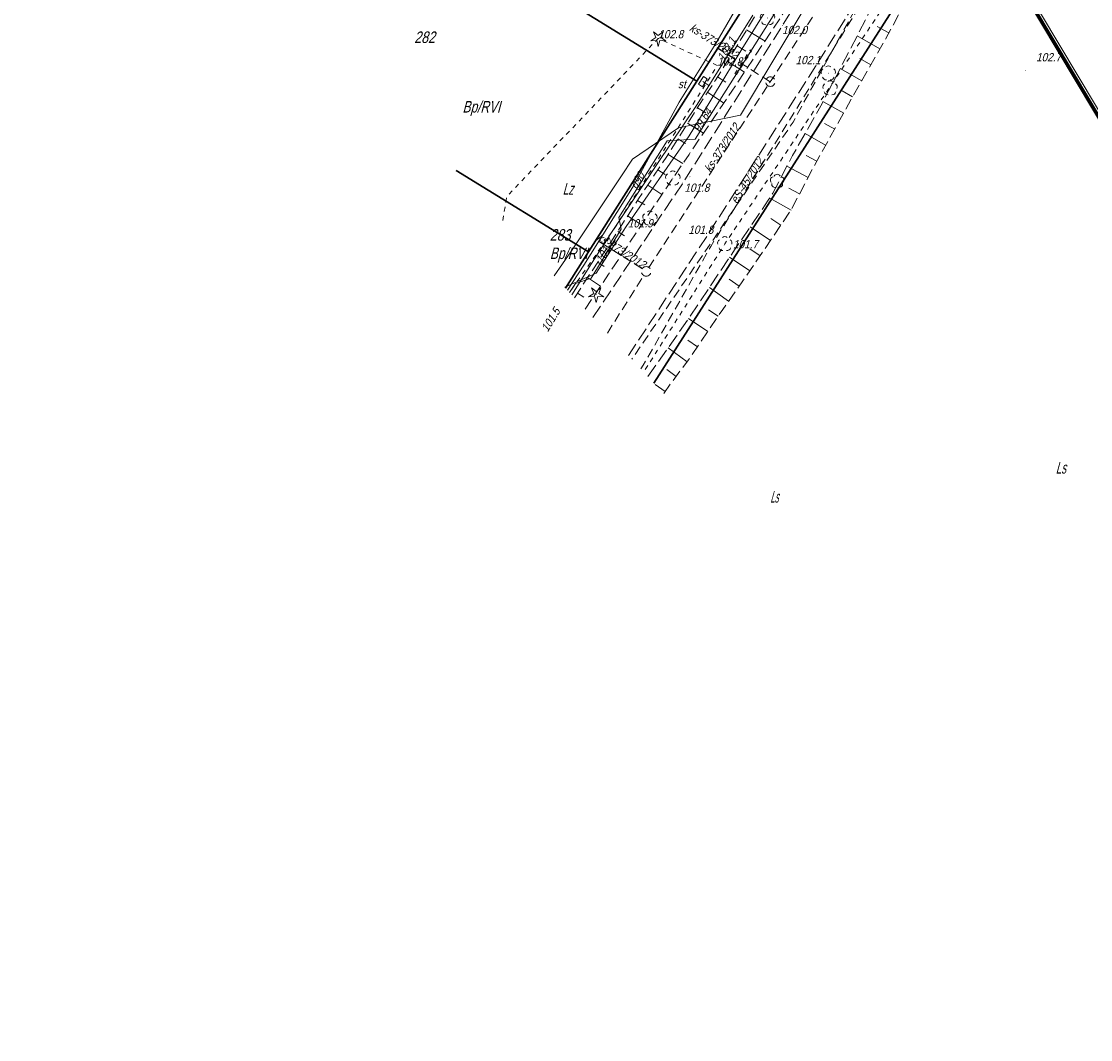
# Model space of a CAD drawing. Extents: x 6530721 to 6531385, y 5978377 to 5979143.
# Tile 15 of 146: x 6530760 to 6530876, y 5978636 to 5978746. Entities that reach past the tile are written whole.
import ezdxf

# ---------------------------------------------------------------- set-up
doc = ezdxf.new("R2010")
doc.units = 0
for name, pattern in [('AB_rokocin 2014-08-13 AC2004$0$0.5_0.5', [1, 0.5, -0.5]), ('AB_rokocin 2014-08-13 AC2004$0$1.0_0.5', [1.5, 1, -0.5]), ('AB_rokocin 2014-08-13 AC2004$0$1.5_0.5', [2, 1.5, -0.5]), ('AB_rokocin 2014-08-13 AC2004$0$823-500', [1.75, 1.25, -0.5]), ('AB_rokocin 2014-08-13 AC2004$0$l217_500', [2, 1.5, -0.5]), ('AB_rokocin 2014-08-13 AC2004$0$l219_500', [0])]:
    doc.linetypes.add(name, pattern=pattern)
for name, color, linetype, lineweight in [('AB-wymiarowa', 7, 'Continuous', 30), ('AB_rokocin 2014-08-13 AC2004$0$!arkusz4', 7, 'Continuous', 18), ('AB_rokocin 2014-08-13 AC2004$0$203-Punkt załamania granicy działki nie stabilizowany', 7, 'Continuous', 18), ('AB_rokocin 2014-08-13 AC2004$0$209-Opis konturu klasyfikacyjnego', 7, 'Continuous', 18), ('AB_rokocin 2014-08-13 AC2004$0$210-Oznaczenie użytku', 7, 'Continuous', 18), ('AB_rokocin 2014-08-13 AC2004$0$211-Nr działki', 7, 'Continuous', 18), ('AB_rokocin 2014-08-13 AC2004$0$217-Granica konturu klasyfikcyjnego', 7, 'Continuous', 18), ('AB_rokocin 2014-08-13 AC2004$0$218-Granica użytku', 7, 'Continuous', 18), ('AB_rokocin 2014-08-13 AC2004$0$219-Linia granicy', 7, 'Continuous', 18), ('AB_rokocin 2014-08-13 AC2004$0$623-Punkt rzędnej przewodu-SGPOD', 7, 'Continuous', 18), ('AB_rokocin 2014-08-13 AC2004$0$623-Punkt rzędnej przewodu-SGPOD-Atr3', 7, 'Continuous', 18), ('AB_rokocin 2014-08-13 AC2004$0$625-Punkt rzędnej przewodu-SEPOD', 7, 'Continuous', 18), ('AB_rokocin 2014-08-13 AC2004$0$625-Punkt rzędnej przewodu-SEPOD-Atr2', 7, 'Continuous', 18), ('AB_rokocin 2014-08-13 AC2004$0$626-Punkt rzędnej przewodu-STPOD', 7, 'Continuous', 18), ('AB_rokocin 2014-08-13 AC2004$0$626-Punkt rzędnej przewodu-STPOD-Atr2', 7, 'Continuous', 18), ('AB_rokocin 2014-08-13 AC2004$0$820-Skarpa nieumocniona', 7, 'Continuous', 18), ('AB_rokocin 2014-08-13 AC2004$0$823-Szczyt skarpy nieumocninej', 7, 'Continuous', 18), ('AB_rokocin 2014-08-13 AC2004$0$824-Podnóże skarpy nieumocninej', 7, 'Continuous', 18), ('AB_rokocin 2014-08-13 AC2004$0$926-Drzewo liściaste niepomierzone', 7, 'Continuous', 18), ('AB_rokocin 2014-08-13 AC2004$0$drzewo iglaste (punkt)', 7, 'Continuous', 18), ('AB_rokocin 2014-08-13 AC2004$0$drzewo liściaste (punkt)', 7, 'Continuous', 18), ('AB_rokocin 2014-08-13 AC2004$0$jezdnia (powierzchnia)', 7, 'Continuous', 18), ('AB_rokocin 2014-08-13 AC2004$0$przepust (powierzchnia)', 7, 'Continuous', 18), ('AB_rokocin 2014-08-13 AC2004$0$przewód elektroenergetyczny (linia)-SEPOD', 7, 'Continuous', 18), ('AB_rokocin 2014-08-13 AC2004$0$przewód elektroenergetyczny - projektowany (linia)-SE', 7, 'Continuous', 18), ('AB_rokocin 2014-08-13 AC2004$0$przewód elektroenergetyczny - projektowany (linia)-SE-Atr1', 7, 'Continuous', 18), ('AB_rokocin 2014-08-13 AC2004$0$przewód gazowy (linia)-SG', 7, 'Continuous', 18), ('AB_rokocin 2014-08-13 AC2004$0$przewód gazowy (linia)-SG-Atr1', 7, 'Continuous', 18), ('AB_rokocin 2014-08-13 AC2004$0$przewód kanalizacyjny - projektowany (linia)-SK', 7, 'Continuous', 18), ('AB_rokocin 2014-08-13 AC2004$0$przewód kanalizacyjny - projektowany (linia)-SK-Atr1', 7, 'Continuous', 18), ('AB_rokocin 2014-08-13 AC2004$0$przewód telekomunikacyjny (linia)-STPOD', 7, 'Continuous', 18), ('AB_rokocin 2014-08-13 AC2004$0$przewód wodociągowy (linia)-SW', 7, 'Continuous', 18), ('AB_rokocin 2014-08-13 AC2004$0$punkt wysokościowy naturalny', 7, 'Continuous', 18), ('AB_rokocin 2014-08-13 AC2004$0$punkt wysokościowy naturalny-Atr2', 7, 'Continuous', 18), ('AB_rokocin 2014-08-13 AC2004$0$szafa sterownicza (punkt)-SE', 7, 'Continuous', 18), ('AB_rokocin 2014-08-13 AC2004$0$szafa sterownicza (punkt)-SE-Atr17', 7, 'Continuous', 18)]:
    doc.layers.add(name, color=color, linetype=linetype, lineweight=lineweight)
doc.styles.add('AB_rokocin 2014-08-13 AC2004$0$Standard', font='txt')

# ---------------------------------------------------------------- blocks, each defined once
blk = doc.blocks.new('AB_rokocin 2014-08-13 AC2004$0$621')
at = {"linetype": 'Continuous', "lineweight": 0}
h = blk.add_hatch(color=0, dxfattribs=at)
edge = h.paths.add_edge_path()
edge.add_arc((0, 0), 0.05, 0, 360)
blk = doc.blocks.new('AB_rokocin 2014-08-13 AC2004$0$OP011')
at = {"linetype": 'Continuous', "lineweight": 13}
h = blk.add_hatch(color=0, dxfattribs=at)
edge = h.paths.add_edge_path()
edge.add_arc((0, 0), 0.05, 0, 360)
at = {"color": 0, "linetype": 'Continuous', "lineweight": 13}
for p, q in [((-0.828, -0.268), (-0.283, 0.093)), ((-0.283, 0.093), (-0.512, 0.706)), ((-0.512, 0.706), (0, 0.299)), ((0, 0.299), (0.512, 0.706)), ((0.512, 0.706), (0.283, 0.093)), ((0.283, 0.093), (0.828, -0.268)), ((-0.175, -0.24), (-0.828, -0.268)), ((0, -0.87), (-0.175, -0.24)), ((0.175, -0.24), (0, -0.87)), ((0.828, -0.268), (0.175, -0.24))]:
    blk.add_line(p, q, dxfattribs=at)
blk = doc.blocks.new('AB_rokocin 2014-08-13 AC2004$0$OP021')
at = {"linetype": 'Continuous', "lineweight": 13}
h = blk.add_hatch(color=0, dxfattribs=at)
edge = h.paths.add_edge_path()
edge.add_arc((0, 0), 0.05, 0, 360)
at = {"color": 0, "linetype": 'Continuous', "lineweight": 13}
for centre, start, end in [((-0.38, 0.124), 121.308, 202.548), ((0, 0.4), 49.272, 130.728), ((0.38, 0.124), 337.452, 58.692), ((-0.235, -0.324), 193.221, 274.871), ((0.235, -0.324), 265.129, 346.779)]:
    blk.add_arc(centre, 0.4, start, end, dxfattribs=at)
blk = doc.blocks.new('AB_rokocin 2014-08-13 AC2004$0$PW01')
at = {"linetype": 'Continuous', "lineweight": 13}
h = blk.add_hatch(color=0, dxfattribs=at)
edge = h.paths.add_edge_path()
edge.add_arc((0, 0), 0.045, 0, 360)
blk = doc.blocks.new('AB_rokocin 2014-08-13 AC2004$0$US19')
at = {"color": 0, "linetype": 'Continuous', "lineweight": 13}
for p, q in [((-0.5, -0.25), (-0.5, 0.25)), ((-0.5, 0.25), (0.5, 0.25)), ((0.5, -0.25), (0.5, 0.25)), ((-0.5, -0.25), (0.5, -0.25))]:
    blk.add_line(p, q, dxfattribs=at)
blk = doc.blocks.new('AB_rokocin 2014-08-13 AC2004$0$926')
at = {"color": 0, "linetype": 'Continuous', "lineweight": 0}
for centre, start, end in [((-0.357, 0.116), 102.147, 221.853), ((0, 0.375), 30.147, 149.853), ((0.357, 0.116), 318.147, 77.853), ((-0.22, -0.303), 174.147, 293.853), ((0.22, -0.303), 246.147, 5.853)]:
    blk.add_arc(centre, 0.375, start, end, dxfattribs=at)
blk = doc.blocks.new('AB_rokocin 2014-08-13 AC2004$0$203')
at = {"linetype": 'Continuous', "lineweight": 0}
h = blk.add_hatch(color=0, dxfattribs=at)
edge = h.paths.add_edge_path()
edge.add_arc((0, 0), 0.045, 0, 360)
blk = doc.blocks.new('AB_rokocin 2014-08-13 AC2004')
at = {"layer": 'AB_rokocin 2014-08-13 AC2004$0$!arkusz4', "color": 7, "linetype": 'Continuous', "lineweight": 0}
blk.add_lwpolyline([(6531015.95, 5978502.88), (6530759.65, 5978931.7), (6530925.77, 5979030.98), (6531182.06, 5978602.16)], close=True, dxfattribs=at)
blk.add_lwpolyline([(6530759.65, 5978931.7), (6530925.77, 5979030.98), (6531182.06, 5978602.16), (6531016.03, 5978503.22), (6530759.65, 5978931.7)], dxfattribs=at)
blk.add_lwpolyline([(6530759.65, 5978931.7), (6530925.77, 5979030.98), (6531182.06, 5978602.16), (6531016.03, 5978503.22), (6530759.65, 5978931.7)], dxfattribs=at)
at = {"layer": 'AB_rokocin 2014-08-13 AC2004$0$!arkusz4', "color": 7, "linetype": 'Continuous', "lineweight": 30}
blk.add_lwpolyline([(6531016.03, 5978503.22), (6530759.99, 5978931.61), (6530925.68, 5979030.64), (6531181.74, 5978602.25)], close=True, dxfattribs=at)
at = {"layer": 'AB_rokocin 2014-08-13 AC2004$0$!arkusz4', "color": 7, "linetype": 'Continuous', "lineweight": 18}
blk.add_lwpolyline([(6531016.12, 5978503.57), (6530760.34, 5978931.53), (6530925.59, 5979030.3), (6531181.38, 5978602.34)], close=True, dxfattribs=at)
at = {"layer": 'AB_rokocin 2014-08-13 AC2004$0$217-Granica konturu klasyfikcyjnego', "color": 3, "linetype": 'AB_rokocin 2014-08-13 AC2004$0$l217_500', "lineweight": 18, "flags": 128}
for points in [[(6530797.27, 5978761.98), (6530833.06, 5978739.96)], [(6530797.27, 5978761.98), (6530833.06, 5978739.96)], [(6530833.06, 5978739.96), (6530844.83, 5978758.51)], [(6530833.06, 5978739.96), (6530844.83, 5978758.51)], [(6530828.39, 5978707.15), (6530858.31, 5978753.94)], [(6530828.39, 5978707.15), (6530858.31, 5978753.94)], [(6530821.29, 5978721.4), (6530833.06, 5978739.96)], [(6530821.29, 5978721.4), (6530833.06, 5978739.96)], [(6530806.92, 5978730.24), (6530821.29, 5978721.4)], [(6530806.92, 5978730.24), (6530821.29, 5978721.4)], [(6530818.8, 5978717.47), (6530821.29, 5978721.4)], [(6530818.8, 5978717.47), (6530821.29, 5978721.4)]]:
    blk.add_lwpolyline(points, dxfattribs=at)
at = {"layer": 'AB_rokocin 2014-08-13 AC2004$0$218-Granica użytku', "color": 7, "linetype": 'AB_rokocin 2014-08-13 AC2004$0$0.5_0.5', "lineweight": 18, "flags": 128}
for points in [[(6531001.17, 5978721.69), (6531000.63, 5978732.43), (6530996.15, 5978739.32), (6530984.93, 5978759.47), (6530975.19, 5978775.23), (6530966.02, 5978789.33), (6530947.12, 5978815.35), (6530930.04, 5978841.98), (6530914.21, 5978864.57), (6530909.23, 5978867.86), (6530906.17, 5978863.28), (6530898.76, 5978839.04), (6530885.52, 5978810.89), (6530874.76, 5978788), (6530855.37, 5978751.06), (6530836.1, 5978722.27), (6530827.28, 5978708.35)], [(6530811.96, 5978724.82), (6530812.42, 5978727.45), (6530828.87, 5978744.62), (6530835.29, 5978741.66), (6530824.29, 5978724.25), (6530819.23, 5978717)]]:
    blk.add_lwpolyline(points, dxfattribs=at)
at = {"layer": 'AB_rokocin 2014-08-13 AC2004$0$219-Linia granicy', "color": 92, "linetype": 'AB_rokocin 2014-08-13 AC2004$0$l219_500', "lineweight": 30, "flags": 128}
for points in [[(6530833.06, 5978739.96), (6530797.27, 5978761.98)], [(6530833.06, 5978739.96), (6530797.27, 5978761.98)], [(6530844.83, 5978758.51), (6530833.06, 5978739.96)], [(6530844.83, 5978758.51), (6530833.06, 5978739.96)], [(6530858.31, 5978753.94), (6530828.39, 5978707.15)], [(6530858.31, 5978753.94), (6530828.39, 5978707.15)], [(6530833.06, 5978739.96), (6530821.29, 5978721.4)], [(6530833.06, 5978739.96), (6530821.29, 5978721.4)], [(6530821.29, 5978721.4), (6530806.92, 5978730.24)], [(6530821.29, 5978721.4), (6530806.92, 5978730.24)], [(6530821.29, 5978721.4), (6530818.8, 5978717.47)], [(6530821.29, 5978721.4), (6530818.8, 5978717.47)]]:
    blk.add_lwpolyline(points, dxfattribs=at)
at = {"layer": 'AB_rokocin 2014-08-13 AC2004$0$820-Skarpa nieumocniona', "color": 252, "linetype": 'Continuous', "lineweight": 18}
for p, q in [((6530838.47, 5978745.54), (6530840.47, 5978744.33)), ((6530852.96, 5978743.47), (6530850.47, 5978744.88)), ((6530853.93, 5978745.22), (6530852.64, 5978745.9)), ((6530837.44, 5978743.82), (6530838.39, 5978743.23)), ((6530836.37, 5978742.13), (6530838.24, 5978740.96)), ((6530851.97, 5978741.73), (6530850.76, 5978742.42)), ((6530835.31, 5978740.43), (6530836.22, 5978739.86)), ((6530850.98, 5978739.99), (6530848.63, 5978741.33)), ((6530834.22, 5978738.76), (6530835.99, 5978737.59)), ((6530849.99, 5978738.25), (6530848.85, 5978738.9)), ((6530833.12, 5978737.08), (6530834.02, 5978736.53)), ((6530849.02, 5978736.5), (6530846.77, 5978737.75)), ((6530832.06, 5978735.39), (6530833.77, 5978734.31)), ((6530848.04, 5978734.76), (6530846.92, 5978735.38)), ((6530831, 5978733.7), (6530831.83, 5978733.18)), ((6530847.06, 5978733.01), (6530844.82, 5978734.26)), ((6530829.93, 5978732.01), (6530831.54, 5978731)), ((6530846.09, 5978731.26), (6530844.94, 5978731.87)), ((6530828.83, 5978730.33), (6530829.61, 5978729.82)), ((6530845.16, 5978729.5), (6530842.85, 5978730.71)), ((6530827.72, 5978728.67), (6530829.27, 5978727.65)), ((6530844.23, 5978727.73), (6530843.07, 5978728.33)), ((6530826.62, 5978727), (6530827.39, 5978726.51)), ((6530843.3, 5978725.95), (6530840.98, 5978727.26)), ((6530825.54, 5978725.32), (6530827.05, 5978724.35)), ((6530841.05, 5978722.64), (6530838.86, 5978724.14)), ((6530842.19, 5978724.3), (6530841.09, 5978725.04)), ((6530824.46, 5978723.63), (6530825.21, 5978723.16)), ((6530823.38, 5978721.95), (6530824.82, 5978721.01)), ((6530839.93, 5978720.99), (6530838.83, 5978721.74)), ((6530838.81, 5978719.34), (6530836.62, 5978720.82)), ((6530822.29, 5978720.28), (6530823, 5978719.81)), ((6530821.19, 5978718.61), (6530822.59, 5978717.69)), ((6530837.66, 5978717.7), (6530836.59, 5978718.44)), ((6530836.51, 5978716.06), (6530834.42, 5978717.53)), ((6530820.09, 5978716.93), (6530820.78, 5978716.48)), ((6530835.37, 5978714.42), (6530834.33, 5978715.12)), ((6530834.24, 5978712.76), (6530832.17, 5978714.16)), ((6530833.13, 5978711.1), (6530832.07, 5978711.81)), ((6530832, 5978709.46), (6530829.95, 5978710.99)), ((6530830.8, 5978707.85), (6530829.8, 5978708.61)), ((6530829.62, 5978706.24), (6530828.54, 5978707))]:
    blk.add_line(p, q, dxfattribs=at)
at = {"layer": 'AB_rokocin 2014-08-13 AC2004$0$823-Szczyt skarpy nieumocninej', "color": 252, "linetype": 'AB_rokocin 2014-08-13 AC2004$0$823-500', "lineweight": 18, "flags": 128}
for points in [[(6530829.46, 5978706), (6530830.36, 5978707.28), (6530832.15, 5978709.66), (6530835.87, 5978715.15), (6530838.14, 5978718.37), (6530843.27, 5978725.89), (6530846.12, 5978731.33), (6530849.97, 5978738.22), (6530853.51, 5978744.44), (6530857.28, 5978751.45), (6530858.24, 5978752.72), (6530863.87, 5978763.28), (6530869.12, 5978772.94), (6530872.17, 5978779.05), (6530873.47, 5978781.33), (6530875.19, 5978785.84), (6530876.58, 5978789.43), (6530878.4, 5978794.17), (6530880.41, 5978799.46)], [(6530819.76, 5978716.43), (6530823.49, 5978722.12), (6530826.73, 5978727.18), (6530829.8, 5978731.79), (6530833.42, 5978737.55), (6530835.07, 5978740.06), (6530837.61, 5978744.1), (6530841.99, 5978751.38), (6530844.87, 5978756.02), (6530847.3, 5978759.76), (6530850.53, 5978765.34), (6530854.47, 5978771.75), (6530856.18, 5978775.09)]]:
    blk.add_lwpolyline(points, dxfattribs=at)
at = {"layer": 'AB_rokocin 2014-08-13 AC2004$0$824-Podnóże skarpy nieumocninej', "color": 252, "linetype": 'AB_rokocin 2014-08-13 AC2004$0$823-500', "lineweight": 18, "flags": 128}
blk.add_lwpolyline([(6530820.91, 5978715.19), (6530823.47, 5978719), (6530829.15, 5978727.47), (6530832.21, 5978732), (6530836.87, 5978738.88), (6530842.29, 5978747.1), (6530846.21, 5978753.18), (6530848.75, 5978756.57), (6530852.47, 5978763.69), (6530855.71, 5978769.84), (6530856.73, 5978771.75), (6530856.83, 5978774.3), (6530856.86, 5978774.64), (6530856.18, 5978775.09)], dxfattribs=at)
at = {"layer": 'AB_rokocin 2014-08-13 AC2004$0$jezdnia (powierzchnia)', "color": 252, "linetype": 'AB_rokocin 2014-08-13 AC2004$0$1.5_0.5', "lineweight": 18, "flags": 128}
for points in [[(6530825.62, 5978710.13), (6530834.4, 5978723.5), (6530846.02, 5978741.67), (6530861.62, 5978766.64), (6530872.11, 5978786.48), (6530896.78, 5978839.74), (6530899.3, 5978847.98), (6530901.26, 5978858.05)], [(6530821.77, 5978714.27), (6530831.53, 5978728.89), (6530842.36, 5978746.02), (6530856.92, 5978769.52), (6530866.49, 5978786.62), (6530873.44, 5978801.6), (6530870.7, 5978805.15)], [(6530827.74, 5978707.86), (6530832.15, 5978714.13), (6530837.23, 5978721.74), (6530840.82, 5978727.02), (6530841.33, 5978727.81), (6530843.46, 5978731.88), (6530846.53, 5978737.27), (6530851.41, 5978746.69), (6530854.29, 5978752.17), (6530855.29, 5978754.05), (6530857.28, 5978757.26), (6530860.29, 5978762.32), (6530865.84, 5978771.61), (6530869.31, 5978778.15), (6530872.57, 5978784.35), (6530875.84, 5978790.5), (6530878.63, 5978795.87)]]:
    blk.add_lwpolyline(points, dxfattribs=at)
at = {"layer": 'AB_rokocin 2014-08-13 AC2004$0$przepust (powierzchnia)', "color": 7, "linetype": 'AB_rokocin 2014-08-13 AC2004$0$0.5_0.5', "lineweight": 18, "flags": 128}
for points in [[(6530837.19, 5978740.75), (6530838.86, 5978743.36), (6530839.01, 5978743.27), (6530837.38, 5978740.69)], [(6530823.05, 5978721.03), (6530824.07, 5978722.72), (6530824.17, 5978722.67), (6530823.16, 5978721.04)]]:
    blk.add_lwpolyline(points, dxfattribs=at)
at = {"layer": 'AB_rokocin 2014-08-13 AC2004$0$przewód elektroenergetyczny (linia)-SEPOD', "color": 1, "linetype": 'Continuous', "lineweight": 18, "flags": 128}
for points in [[(6530839.14, 5978747.13), (6530833.08, 5978737.43), (6530828.8, 5978731.01), (6530823.79, 5978723.51), (6530821.61, 5978720.14), (6530819.46, 5978716.75)], [(6530834.37, 5978739.49), (6530833.72, 5978739.92)]]:
    blk.add_lwpolyline(points, dxfattribs=at)
at = {"layer": 'AB_rokocin 2014-08-13 AC2004$0$przewód elektroenergetyczny - projektowany (linia)-SE', "color": 1, "linetype": 'AB_rokocin 2014-08-13 AC2004$0$1.0_0.5', "lineweight": 18, "flags": 128}
blk.add_lwpolyline([(6530826.97, 5978708.68), (6530827.24, 5978709.09), (6530834.58, 5978722.01), (6530844.3, 5978737.61), (6530851.06, 5978748.63), (6530857.75, 5978759.14), (6530864.58, 5978771.22), (6530872.94, 5978786.68), (6530885.26, 5978812.96), (6530898.25, 5978841.23), (6530902.68, 5978856.6), (6530904.26, 5978865.5), (6530895.64, 5978867.12), (6530896.81, 5978878.73), (6530897.37, 5978886.45), (6530914.59, 5978888.09), (6530916.6, 5978883.13), (6530918.66, 5978878.97), (6530922.67, 5978870.07), (6530922.8, 5978868.04), (6530926.81, 5978860.82), (6530928.6, 5978857.83), (6530930.08, 5978855.53), (6530931.41, 5978853.22), (6530934.81, 5978847.74), (6530938.18, 5978842.74), (6530940.61, 5978838.92), (6530943.7, 5978834.57), (6530946.08, 5978831.07), (6530948, 5978828.22), (6530952.41, 5978821.5), (6530956.94, 5978815.04), (6530960.54, 5978809.91), (6530964.29, 5978804.42), (6530967.77, 5978799.56), (6530971.05, 5978794.9), (6530973.84, 5978790.63), (6530976.58, 5978786.57), (6530980.58, 5978780.71), (6530982.7, 5978777.62), (6530985.22, 5978773.81), (6530988.34, 5978769.04), (6530989.92, 5978766.7), (6530990.46, 5978765.93), (6530990.37, 5978765.15), (6530991.83, 5978763.13), (6530996.06, 5978757.13), (6530999.57, 5978752.09), (6531000.82, 5978750.32), (6531001.94, 5978748.65), (6531002.55, 5978747.77), (6531005.3, 5978743.83), (6531008.21, 5978739.6), (6531012.63, 5978733.34), (6531017.03, 5978727.14), (6531023.63, 5978717.51), (6531029.4, 5978709.03), (6531033.24, 5978703.44), (6531036.36, 5978699.89), (6531039.9, 5978695.78), (6531042.87, 5978692.37), (6531049.22, 5978685.3), (6531061.9, 5978670.96), (6531061.63, 5978668.76), (6531063.68, 5978666.4), (6531066.09, 5978666.33), (6531071.01, 5978660.91), (6531074.47, 5978660.91), (6531079.98, 5978654.09), (6531082.92, 5978659.36), (6531086.03, 5978664.59), (6531092.01, 5978675.8), (6531094.55, 5978679.72)], dxfattribs=at)
at = {"layer": 'AB_rokocin 2014-08-13 AC2004$0$przewód gazowy (linia)-SG', "color": 40, "linetype": 'Continuous', "lineweight": 18, "flags": 128}
blk.add_lwpolyline([(6530819.23, 5978717), (6530819.88, 5978717.97), (6530821.59, 5978718.55), (6530824.85, 5978723.88), (6530824.59, 5978725.14), (6530829.82, 5978733.49), (6530832.88, 5978733.66), (6530842.03, 5978748.15), (6530848.96, 5978760.14), (6530847.8, 5978762.58), (6530854.45, 5978774.08), (6530858.12, 5978776.89), (6530859.71, 5978781.47), (6530863.94, 5978789.28), (6530866.99, 5978790.07), (6530876.63, 5978809.56)], dxfattribs=at)
at = {"layer": 'AB_rokocin 2014-08-13 AC2004$0$przewód kanalizacyjny - projektowany (linia)-SK', "color": 32, "linetype": 'AB_rokocin 2014-08-13 AC2004$0$1.0_0.5', "lineweight": 18, "flags": 128}
for points in [[(6530896.5, 5978861.93), (6530903.98, 5978859.93), (6530901.81, 5978841.02), (6530891.77, 5978826.79), (6530873.33, 5978789.58), (6530843.52, 5978735.52), (6530825.99, 5978709.73)], [(6530827.84, 5978719.71), (6530854.23, 5978760.08)], [(6530841.04, 5978739.9), (6530835.33, 5978743.53)], [(6530827.14, 5978719.56), (6530822.14, 5978722.73)], [(6530823.34, 5978712.58), (6530827.3, 5978718.87)]]:
    blk.add_lwpolyline(points, dxfattribs=at)
for points in [[(6530841.36, 5978739.5), (6530841.27, 5978739.44), (6530841.16, 5978739.41), (6530841.05, 5978739.4), (6530840.95, 5978739.41), (6530840.84, 5978739.44), (6530840.75, 5978739.5), (6530840.66, 5978739.57), (6530840.6, 5978739.66), (6530840.55, 5978739.75), (6530840.53, 5978739.86), (6530840.53, 5978739.97), (6530840.55, 5978740.08), (6530840.6, 5978740.18), (6530840.66, 5978740.27), (6530840.74, 5978740.34), (6530840.83, 5978740.4), (6530840.94, 5978740.43), (6530841.05, 5978740.44), (6530841.15, 5978740.43), (6530841.26, 5978740.4), (6530841.35, 5978740.34), (6530841.44, 5978740.27), (6530841.5, 5978740.18), (6530841.55, 5978740.09), (6530841.57, 5978739.98), (6530841.57, 5978739.87), (6530841.55, 5978739.76), (6530841.5, 5978739.66), (6530841.44, 5978739.57)], [(6530827.87, 5978718.87), (6530827.78, 5978718.81), (6530827.67, 5978718.78), (6530827.56, 5978718.77), (6530827.46, 5978718.78), (6530827.35, 5978718.81), (6530827.26, 5978718.87), (6530827.17, 5978718.94), (6530827.11, 5978719.03), (6530827.06, 5978719.12), (6530827.04, 5978719.23), (6530827.04, 5978719.34), (6530827.06, 5978719.45), (6530827.11, 5978719.55), (6530827.17, 5978719.64), (6530827.25, 5978719.71), (6530827.34, 5978719.77), (6530827.45, 5978719.8), (6530827.56, 5978719.81), (6530827.66, 5978719.8), (6530827.77, 5978719.77), (6530827.86, 5978719.71), (6530827.95, 5978719.64), (6530828.01, 5978719.55), (6530828.06, 5978719.46), (6530828.08, 5978719.35), (6530828.08, 5978719.24), (6530828.06, 5978719.13), (6530828.01, 5978719.03), (6530827.95, 5978718.94)]]:
    blk.add_lwpolyline(points, close=True, dxfattribs=at)
at = {"layer": 'AB_rokocin 2014-08-13 AC2004$0$przewód telekomunikacyjny (linia)-STPOD', "color": 30, "linetype": 'Continuous', "lineweight": 18, "flags": 128}
for points in [[(6530877.79, 5978818.59), (6530872.88, 5978807.8), (6530870.74, 5978803), (6530864.3, 5978792.7), (6530861.6, 5978788.21), (6530859.58, 5978782.13), (6530857.7, 5978776.17), (6530852.29, 5978767.05), (6530845.38, 5978755.43), (6530837.96, 5978743.46), (6530832.24, 5978734.01), (6530825.38, 5978724.17), (6530822.12, 5978719.08), (6530818.71, 5978717.57)], [(6530817.54, 5978718.82), (6530819.37, 5978721.41), (6530824.86, 5978729.67), (6530826.05, 5978731.48), (6530831.06, 5978734.91), (6530837.82, 5978736.27), (6530845.04, 5978748.39), (6530850.36, 5978757.12), (6530852.68, 5978762.02), (6530856.68, 5978769.25), (6530862.98, 5978780.79), (6530868.72, 5978791.61), (6530870.4, 5978799.49), (6530871.21, 5978803.45), (6530872.89, 5978809.55), (6530873.4, 5978814.75), (6530876.74, 5978821.57)]]:
    blk.add_lwpolyline(points, dxfattribs=at)
at = {"layer": 'AB_rokocin 2014-08-13 AC2004$0$przewód wodociągowy (linia)-SW', "color": 5, "linetype": 'Continuous', "lineweight": 18, "flags": 128}
blk.add_lwpolyline([(6530819.01, 5978717.24), (6530820.76, 5978719.98), (6530826.26, 5978728.7), (6530831.13, 5978737.69), (6530835.12, 5978744.07), (6530843.09, 5978757.88), (6530846.97, 5978764.7), (6530852.6, 5978774.38), (6530863.07, 5978792.84), (6530869.27, 5978803.32)], dxfattribs=at)
at = {"layer": 'AB_rokocin 2014-08-13 AC2004$0$203-Punkt załamania granicy działki nie stabilizowany', "color": 7, "linetype": 'Continuous', "lineweight": 18, "rotation": 171.887}
for p in [(6530833.06, 5978739.96), (6530821.29, 5978721.4)]:
    blk.add_blockref('AB_rokocin 2014-08-13 AC2004$0$203', p, dxfattribs=at)
at = {"layer": 'AB_rokocin 2014-08-13 AC2004$0$623-Punkt rzędnej przewodu-SGPOD', "color": 52, "linetype": 'Continuous', "lineweight": 18, "rotation": 57.729}
blk.add_blockref('AB_rokocin 2014-08-13 AC2004$0$621', (6530833.48, 5978734.61), dxfattribs=at)
at = {"layer": 'AB_rokocin 2014-08-13 AC2004$0$625-Punkt rzędnej przewodu-SEPOD', "color": 1, "linetype": 'Continuous', "lineweight": 18, "rotation": 0.099}
blk.add_blockref('AB_rokocin 2014-08-13 AC2004$0$621', (6530835.38, 5978741.11), dxfattribs=at)
at = {"layer": 'AB_rokocin 2014-08-13 AC2004$0$625-Punkt rzędnej przewodu-SEPOD', "color": 1, "linetype": 'Continuous', "lineweight": 18}
blk.add_blockref('AB_rokocin 2014-08-13 AC2004$0$621', (6530820.2, 5978717.93), dxfattribs=at)
at = {"layer": 'AB_rokocin 2014-08-13 AC2004$0$626-Punkt rzędnej przewodu-STPOD', "color": 30, "linetype": 'Continuous', "lineweight": 18}
blk.add_blockref('AB_rokocin 2014-08-13 AC2004$0$621', (6530822.12, 5978719.08), dxfattribs=at)
at = {"layer": 'AB_rokocin 2014-08-13 AC2004$0$926-Drzewo liściaste niepomierzone', "color": 7, "linetype": 'Continuous', "lineweight": 18}
blk.add_blockref('AB_rokocin 2014-08-13 AC2004$0$926', (6530841.79, 5978729.09), dxfattribs=at)
at = {"layer": 'AB_rokocin 2014-08-13 AC2004$0$drzewo iglaste (punkt)', "color": 94, "linetype": 'Continuous', "lineweight": 13, "rotation": 359.9449999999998}
blk.add_blockref('AB_rokocin 2014-08-13 AC2004$0$OP011', (6530828.87, 5978744.62), dxfattribs=at)
at = {"layer": 'AB_rokocin 2014-08-13 AC2004$0$drzewo iglaste (punkt)', "color": 94, "linetype": 'Continuous', "lineweight": 13}
blk.add_blockref('AB_rokocin 2014-08-13 AC2004$0$OP011', (6530822.13, 5978716.79), dxfattribs=at)
at = {"layer": 'AB_rokocin 2014-08-13 AC2004$0$drzewo liściaste (punkt)', "color": 94, "linetype": 'Continuous', "lineweight": 13, "rotation": 0.297}
for p in [(6530840.74, 5978746.83), (6530847.35, 5978740.83)]:
    blk.add_blockref('AB_rokocin 2014-08-13 AC2004$0$OP021', p, dxfattribs=at)
at = {"layer": 'AB_rokocin 2014-08-13 AC2004$0$drzewo liściaste (punkt)', "color": 94, "linetype": 'Continuous', "lineweight": 13}
for p in [(6530847.54, 5978739.21), (6530830.45, 5978729.42), (6530827.96, 5978725.07), (6530836.1, 5978722.27)]:
    blk.add_blockref('AB_rokocin 2014-08-13 AC2004$0$OP021', p, dxfattribs=at)
at = {"layer": 'AB_rokocin 2014-08-13 AC2004$0$punkt wysokościowy naturalny', "color": 7, "linetype": 'Continuous', "lineweight": 13}
for p in [(6530842.36, 5978746.02), (6530828.87, 5978744.62), (6530835.29, 5978741.66), (6530846.02, 5978741.67), (6530868.76, 5978741.1), (6530831.53, 5978728.89), (6530832.31, 5978729.57), (6530827.96, 5978725.07), (6530834.4, 5978723.5), (6530836.1, 5978722.27)]:
    blk.add_blockref('AB_rokocin 2014-08-13 AC2004$0$PW01', p, dxfattribs=at)
at = {"layer": 'AB_rokocin 2014-08-13 AC2004$0$szafa sterownicza (punkt)-SE', "color": 7, "linetype": 'Continuous', "lineweight": 18, "rotation": 57.391}
blk.add_blockref('AB_rokocin 2014-08-13 AC2004$0$US19', (6530833.72, 5978739.92), dxfattribs=at)
at = {"layer": 'AB_rokocin 2014-08-13 AC2004$0$209-Opis konturu klasyfikacyjnego', "color": 3, "linetype": 'Continuous', "lineweight": 20, "style": 'AB_rokocin 2014-08-13 AC2004$0$Standard', "oblique": 15}
for s, width, p in [('Bp/RVI', 0.775, (6530807.59, 5978736.56)), ('Bp/RVI', 0.775, (6530817.08, 5978720.63)), ('Ls', 0.637, (6530872.06, 5978697.31))]:
    blk.add_text(s, height=1.25, dxfattribs=dict(at, width=width)).set_placement(p)
at = {"layer": 'AB_rokocin 2014-08-13 AC2004$0$210-Oznaczenie użytku', "color": 7, "linetype": 'Continuous', "lineweight": 20, "style": 'AB_rokocin 2014-08-13 AC2004$0$Standard', "oblique": 15}
for s, width, p in [('Lz', 0.658, (6530818.48, 5978727.63)), ('Ls', 0.512, (6530841.04, 5978694.16))]:
    blk.add_text(s, height=1.25, dxfattribs=dict(at, width=width)).set_placement(p)
at = {"layer": 'AB_rokocin 2014-08-13 AC2004$0$211-Nr działki', "color": 92, "linetype": 'Continuous', "lineweight": 30, "style": 'AB_rokocin 2014-08-13 AC2004$0$Standard', "oblique": 15}
for s, width, p in [('282', 0.805, (6530802.35, 5978744.12)), ('283', 0.809, (6530817.08, 5978722.63))]:
    blk.add_text(s, height=1.25, dxfattribs=dict(at, width=width)).set_placement(p)
at = {"layer": 'AB_rokocin 2014-08-13 AC2004$0$623-Punkt rzędnej przewodu-SGPOD-Atr3', "color": 52, "linetype": 'ByBlock', "lineweight": 20, "style": 'AB_rokocin 2014-08-13 AC2004$0$Standard', "oblique": 15, "width": 0.9}
blk.add_text('99.64', height=0.9, rotation=57.729, dxfattribs=at).set_placement((6530833.31, 5978734.35))
at = {"layer": 'AB_rokocin 2014-08-13 AC2004$0$625-Punkt rzędnej przewodu-SEPOD-Atr2', "color": 1, "linetype": 'ByBlock', "lineweight": 20, "style": 'AB_rokocin 2014-08-13 AC2004$0$Standard', "oblique": 15, "width": 0.9}
for s, rotation, p in [('102.1', 58.786, (6530835.99, 5978742.08)), ('101.5', 58.479, (6530816.85, 5978712.63))]:
    blk.add_text(s, height=0.9, rotation=rotation, dxfattribs=at).set_placement(p)
at = {"layer": 'AB_rokocin 2014-08-13 AC2004$0$626-Punkt rzędnej przewodu-STPOD-Atr2', "color": 30, "linetype": 'ByBlock', "lineweight": 20, "style": 'AB_rokocin 2014-08-13 AC2004$0$Standard', "oblique": 15, "width": 0.9}
blk.add_text('101.7', height=0.9, rotation=58.125, dxfattribs=at).set_placement((6530822.75, 5978720.07))
at = {"layer": 'AB_rokocin 2014-08-13 AC2004$0$przewód elektroenergetyczny - projektowany (linia)-SE-Atr1', "color": 1, "linetype": 'ByBlock', "lineweight": 20, "style": 'AB_rokocin 2014-08-13 AC2004$0$Standard', "oblique": 15, "width": 0.9}
blk.add_text('eS-45/2012', height=0.9, rotation=58.089, dxfattribs=at).set_placement((6530837.41, 5978726.55))
at = {"layer": 'AB_rokocin 2014-08-13 AC2004$0$przewód gazowy (linia)-SG-Atr1', "color": 40, "linetype": 'ByBlock', "lineweight": 20, "style": 'AB_rokocin 2014-08-13 AC2004$0$Standard', "oblique": 15, "width": 0.9}
blk.add_text('g90', height=0.9, rotation=57.939, dxfattribs=at).set_placement((6530826.49, 5978728.17))
at = {"layer": 'AB_rokocin 2014-08-13 AC2004$0$przewód kanalizacyjny - projektowany (linia)-SK-Atr1', "color": 34, "linetype": 'ByBlock', "lineweight": 20, "style": 'AB_rokocin 2014-08-13 AC2004$0$Standard', "oblique": 15, "width": 0.9}
for rotation, p in [(327.606, (6530832.17, 5978745.53)), (56.817, (6530834.54, 5978729.96)), (327.622, (6530822.1, 5978722.76))]:
    blk.add_text('ks-373/2012', height=0.9, rotation=rotation, dxfattribs=at).set_placement(p)
at = {"layer": 'AB_rokocin 2014-08-13 AC2004$0$punkt wysokościowy naturalny-Atr2', "color": 252, "linetype": 'ByBlock', "lineweight": 20, "style": 'AB_rokocin 2014-08-13 AC2004$0$Standard', "oblique": 15, "width": 0.9}
for s, p in [('102.8', (6530828.87, 5978744.62)), ('102.0', (6530842.32, 5978745.08)), ('102.8', (6530835.29, 5978741.66)), ('102.1', (6530843.79, 5978741.81)), ('102.7', (6530869.93, 5978742.12)), ('101.8', (6530831.71, 5978727.94)), ('101.9', (6530825.56, 5978724.07)), ('101.8', (6530832.14, 5978723.37)), ('101.7', (6530836.99, 5978721.79))]:
    blk.add_text(s, height=0.9, dxfattribs=at).set_placement(p)
at = {"layer": 'AB_rokocin 2014-08-13 AC2004$0$szafa sterownicza (punkt)-SE-Atr17', "color": 7, "linetype": 'ByBlock', "lineweight": 20, "style": 'AB_rokocin 2014-08-13 AC2004$0$Standard', "oblique": 15, "width": 0.9}
blk.add_text('st', height=0.9, dxfattribs=at).set_placement((6530831.01, 5978739.2))

msp = doc.modelspace()

# ---------------------------------------------------------------- block references
at = {"layer": 'AB-wymiarowa'}
msp.add_blockref('AB_rokocin 2014-08-13 AC2004', (0, 0), dxfattribs=at)

doc.saveas('drawing.dxf')
